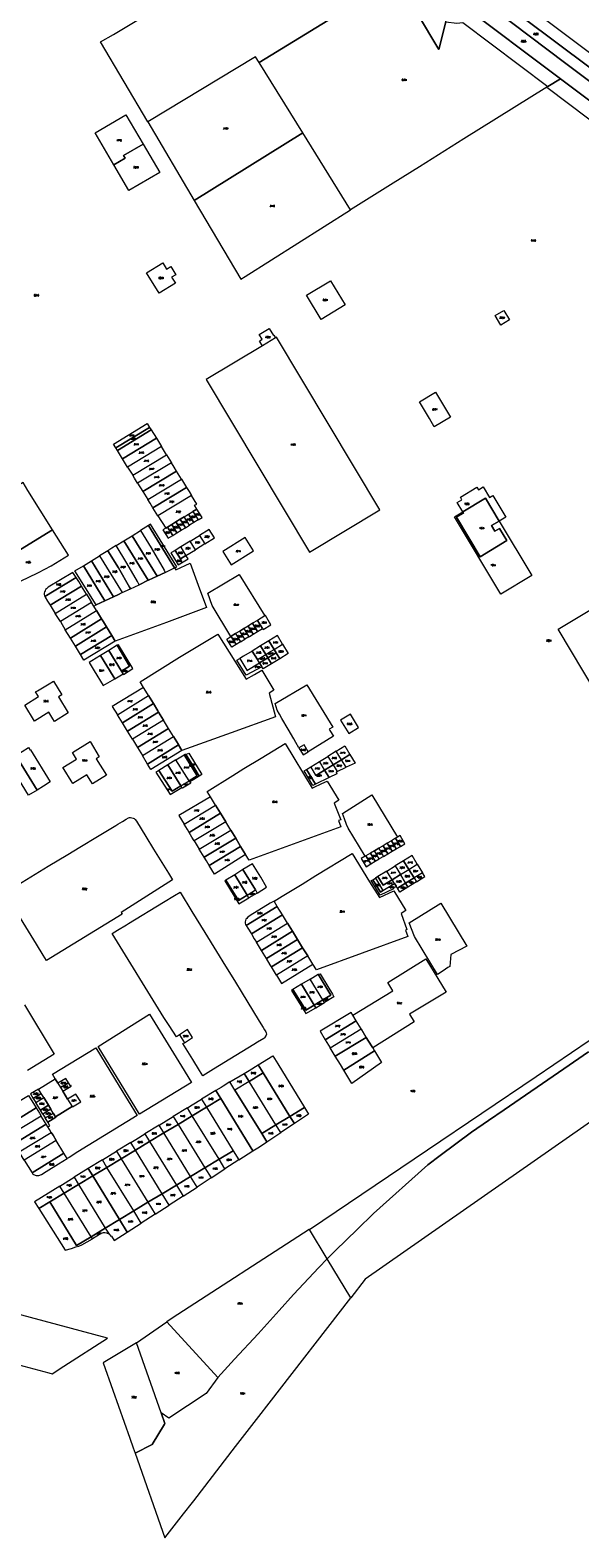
# Model space of a CAD drawing. Header units: metres. Extents: x 3 to 114181, y 112716 to 476231.
# Tile 6 of 90: x 112695 to 113050, y 473552 to 474525. Entities that reach past the tile are written whole.
import ezdxf
from ezdxf.enums import TextEntityAlignment as Align

# ---------------------------------------------------------------- set-up
doc = ezdxf.new("R2010")
doc.units = ezdxf.units.M
doc.header["$MEASUREMENT"] = 0
doc.layers.add('Kadasterperceelnummers', color=14, linetype='Continuous', lineweight=0)
doc.layers.add('Kadasterpercelen', color=14, linetype='Continuous', lineweight=13)
doc.styles.add('Style-STANDARD', font='STANDARD.shx')

msp = doc.modelspace()

# ---------------------------------------------------------------- linework, layer by layer
at = {"layer": 'Kadasterpercelen', "linetype": 'Continuous', "flags": 128}
for points in [[(112932.49, 474632.25), (112984.27, 474594.68), (113182.02, 474451.2), (113155.69, 474435.72), (113006.7, 474547.9), (112905.26, 474621.88), (112928.23, 474635.34)], [(113155.42, 474435.56), (113155.69, 474435.72), (113006.7, 474547.9), (112905.26, 474621.88), (112898.25, 474617.77), (112902.79, 474614.72), (112942.18, 474586.75), (112992.52, 474548.98), (113119.42, 474453.78), (113134.68, 474442.32), (113148.84, 474431.69)], [(113142.11, 474427.73), (113099.84, 474459.49), (113039.95, 474504.47), (112995.27, 474538.16), (112940.3, 474579.43), (112906.46, 474603.71), (112891.54, 474613.84), (112879.39, 474606.72), (112880.24, 474606.03), (112884.7, 474603.06), (112885.08, 474603.23), (112889.07, 474600.73), (112894.51, 474597.38), (112901.35, 474593.52), (112904.84, 474591.63), (112911.7, 474587.13), (112916.35, 474584.1), (112972.52, 474542.57), (113037.31, 474493.93), (113132.8, 474422.26)], [(112898.25, 474617.77), (112891.54, 474613.84), (112906.46, 474603.71), (112940.3, 474579.43), (112995.27, 474538.16), (113039.95, 474504.47), (113099.84, 474459.49), (113142.11, 474427.73), (113148.84, 474431.69), (113134.68, 474442.32), (113119.42, 474453.78), (112992.52, 474548.98), (112942.18, 474586.75), (112902.79, 474614.72)], [(112944.98, 474535.91), (112890.31, 474577.03), (112887.62, 474575.43), (112879.09, 474589.7), (112870.52, 474595.13), (112876.31, 474598.8), (112877.66, 474599.63), (112920.58, 474568.3), (112960.84, 474538.51), (112963.33, 474530.6), (112958.88, 474512.81)], [(113029.25, 474488.91), (113037.31, 474493.93), (112972.52, 474542.57), (112916.35, 474584.1), (112911.7, 474587.13), (112904.84, 474591.63), (112901.35, 474593.52), (112894.51, 474597.38), (112889.07, 474600.73), (112885.08, 474603.23), (112884.7, 474603.06), (112877.66, 474599.63), (112920.58, 474568.3), (112960.84, 474538.51), (112963.33, 474530.6), (112970.41, 474529.7), (112974.28, 474530.31)], [(112748.96, 474522.57), (112762.87, 474530.95), (112792.55, 474548.46), (112838.09, 474575.34), (112849.57, 474582.47), (112870.52, 474595.13), (112879.09, 474589.7), (112887.62, 474575.43), (112890.31, 474577.03), (112909.34, 474545.2), (112842.88, 474504.49), (112840.63, 474508.16), (112771.1, 474466.07), (112740.52, 474517.75)], [(112970.41, 474529.7), (112974.28, 474530.31), (113029.25, 474488.91), (113028.41, 474488.39), (112974.98, 474455.08), (112946.28, 474437.09), (112929.42, 474426.47), (112901.89, 474409.31), (112871.06, 474459.04), (112842.88, 474504.49), (112909.34, 474545.2), (112890.31, 474577.03), (112944.98, 474535.91), (112958.88, 474512.81), (112963.33, 474530.6)], [(112771.1, 474466.07), (112801.05, 474415.44), (112871.06, 474459.04), (112842.88, 474504.49), (112840.63, 474508.16)], [(113028.41, 474488.39), (113055.61, 474468.07), (113063.79, 474461.99), (113074.79, 474453.82), (113093.69, 474439.77), (113092.74, 474438.62), (113115.03, 474421.57), (113136.34, 474405.78), (113153.28, 474393.03), (113176.88, 474374.67), (113198.98, 474356.64), (113175.23, 474390.41), (113132.8, 474422.26), (113037.31, 474493.93), (113029.25, 474488.91)], [(112737.2, 474459.07), (112756.88, 474470.64), (112768.08, 474451.77), (112755.46, 474444.32), (112756.49, 474442.59), (112749.28, 474438.28)], [(112831.14, 474364.57), (112833.95, 474366.26), (112901.89, 474409.31), (112871.06, 474459.04), (112801.05, 474415.44)], [(112749.28, 474438.28), (112756.49, 474442.59), (112755.46, 474444.32), (112768.08, 474451.77), (112778.96, 474433.45), (112758.89, 474421.76)], [(112786.49, 474365.84), (112788.89, 474361.93), (112778.37, 474355.48), (112770.34, 474368.58), (112780.82, 474375.03), (112783.24, 474371.1), (112785.89, 474372.73), (112789.13, 474367.47)], [(112888.95, 474363.61), (112898.35, 474347.92), (112882.86, 474338.59), (112873.4, 474354.16)], [(112998.82, 474334.98), (112995.11, 474341.08), (113000.68, 474344.38), (113004.35, 474338.32)], [(112845.03, 474321.54), (112808.8, 474299.74), (112875.48, 474188.46), (112920.8, 474215.75), (112854.19, 474327.06), (112853.55, 474326.67)], [(112853.55, 474326.67), (112845.03, 474321.54), (112843.11, 474324.67), (112844.93, 474325.81), (112843.04, 474328.91), (112849.49, 474332.77), (112852.24, 474328.27), (112852.51, 474328.43)], [(112946.34, 474285.45), (112956.67, 474291.6), (112966.26, 474275.46), (112955.93, 474269.31), (112952.76, 474274.64)], [(112750.56, 474255.72), (112749.02, 474258.18), (112770.78, 474271.53), (112772.28, 474268.96)], [(112750.56, 474255.72), (112772.28, 474268.96), (112773.27, 474267.34), (112751.55, 474254.11)], [(112751.55, 474254.11), (112773.27, 474267.34), (112776.62, 474261.91), (112754.88, 474248.64)], [(112776.62, 474261.91), (112779.86, 474256.64), (112758.1, 474243.35), (112754.88, 474248.64)], [(112779.86, 474256.64), (112758.1, 474243.35), (112761.35, 474238.03), (112783.14, 474251.31)], [(112783.14, 474251.31), (112786.33, 474246.13), (112764.54, 474232.86), (112762.53, 474236.1), (112761.35, 474238.03)], [(112786.33, 474246.13), (112764.54, 474232.86), (112767.89, 474227.49), (112789.65, 474240.74), (112788.04, 474243.35)], [(112767.89, 474227.49), (112771.12, 474222.31), (112792.83, 474235.58), (112789.65, 474240.74)], [(112690.69, 474233.33), (112643.73, 474204.67), (112662.6, 474173.89), (112709.73, 474202.82), (112693.73, 474228.3)], [(112771.12, 474222.31), (112792.83, 474235.58), (112796.14, 474230.22), (112774.44, 474217), (112772.55, 474220.01)], [(112774.44, 474217), (112796.14, 474230.22), (112797.78, 474227.57), (112799.32, 474225.07), (112777.65, 474211.87)], [(112997.7, 474208.46), (112988.86, 474223.17), (112974.27, 474214.4), (112974.22, 474214.36), (112970.59, 474220.41), (112973.69, 474222.28), (112972.71, 474223.9), (112983.37, 474230.3), (112984.37, 474228.68), (112987.47, 474230.54), (112991.57, 474223.71), (112993.73, 474225.01), (113002.12, 474211.07), (112997.7, 474208.45)], [(112782.64, 474203.88), (112783.84, 474204.61), (112786.61, 474206.31), (112789.26, 474207.93), (112792.01, 474209.62), (112794.65, 474211.24), (112797.39, 474212.91), (112800.18, 474214.62), (112802.75, 474216.2), (112801.2, 474218.68), (112802.8, 474219.47), (112799.32, 474225.07), (112777.65, 474211.87)], [(113002.81, 474195.89), (112985.54, 474185.39), (112970.22, 474211.03), (112974.69, 474213.58), (112974.22, 474214.36), (112974.27, 474214.4), (112988.86, 474223.17), (112997.7, 474208.46), (112997.7, 474208.45), (112992.88, 474205.58), (112995.01, 474201.94), (112998.02, 474203.75)], [(112795.33, 474204.21), (112797.97, 474205.84), (112794.65, 474211.24), (112792.01, 474209.62)], [(112800.7, 474207.52), (112797.97, 474205.84), (112794.65, 474211.24), (112797.39, 474212.91)], [(112803.49, 474209.24), (112800.7, 474207.52), (112797.39, 474212.91), (112800.18, 474214.62)], [(112802.75, 474216.2), (112800.18, 474214.62), (112803.49, 474209.24), (112806.09, 474210.84)], [(112974.69, 474213.58), (112970.22, 474211.03), (112985.54, 474185.39), (113002.81, 474195.89), (112998.02, 474203.75), (112995.01, 474201.94), (112992.88, 474205.58), (112997.7, 474208.45), (113018.77, 474173.37), (112998.73, 474161.4), (112968.94, 474211.19), (112974.22, 474214.36)], [(112709.73, 474202.82), (112662.6, 474173.89), (112670.57, 474160.88), (112685.28, 474167.96), (112693.9, 474172.1), (112700.61, 474175.34), (112708.69, 474179.66), (112720, 474186.47)], [(112766.29, 474202.3), (112773.17, 474191.14), (112781.61, 474176.77), (112782.26, 474175.37), (112777.08, 474172.91), (112760.97, 474199.02)], [(112766.29, 474202.3), (112773.17, 474191.14), (112781.61, 474176.77), (112782.26, 474175.37), (112788.34, 474178.25), (112771.65, 474205.59)], [(112772.9, 474206.37), (112771.65, 474205.59), (112788.34, 474178.25), (112789.77, 474178.92)], [(112787.16, 474199.19), (112783.84, 474204.61), (112782.64, 474203.88), (112780.85, 474202.78), (112784.17, 474197.34)], [(112787.16, 474199.19), (112789.93, 474200.89), (112786.61, 474206.31), (112783.84, 474204.61)], [(112789.93, 474200.89), (112792.58, 474202.52), (112789.26, 474207.93), (112786.61, 474206.31)], [(112792.58, 474202.52), (112795.33, 474204.21), (112792.01, 474209.62), (112789.26, 474207.93)], [(112804.49, 474199.26), (112807.9, 474193.72), (112814.14, 474197.55), (112810.78, 474203.12)], [(113177.6, 474150.16), (113178.18, 474149.22), (113176.74, 474148.37), (113070.45, 474085.49), (113068.32, 474084.24), (113035.79, 474138.71), (113106.27, 474181.07), (113124.14, 474193.02), (113143.45, 474206.12), (113159.27, 474180.78)], [(112745.22, 474189.33), (112752.15, 474178.21), (112759.23, 474165.88), (112759.85, 474164.74), (112765.47, 474167.41), (112764.51, 474169.39), (112757.49, 474181.37), (112750.61, 474192.65), (112747.9, 474190.97)], [(112750.61, 474192.65), (112755.74, 474195.8), (112771.43, 474170.23), (112765.47, 474167.41), (112764.51, 474169.39), (112757.49, 474181.37)], [(112760.97, 474199.02), (112777.08, 474172.91), (112771.55, 474170.29), (112771.43, 474170.23), (112755.74, 474195.8)], [(112792.31, 474191.78), (112788.7, 474189.55), (112792.12, 474184.03), (112795.71, 474186.24)], [(112801.81, 474189.98), (112798.4, 474195.52), (112792.31, 474191.78), (112795.71, 474186.24)], [(112807.9, 474193.72), (112801.81, 474189.98), (112798.4, 474195.52), (112804.49, 474199.26)], [(112833.98, 474197.79), (112819.59, 474188.89), (112824.8, 474180.26), (112839.36, 474189.17)], [(112734.78, 474182.9), (112749.04, 474159.62), (112743.46, 474156.97), (112729.54, 474179.67)], [(112740.02, 474186.13), (112754.65, 474162.28), (112752.29, 474161.16), (112749.04, 474159.62), (112734.78, 474182.9)], [(112788.34, 474178.25), (112789.14, 474176.95), (112798.47, 474181.37), (112804.52, 474164.82), (112807.46, 474156.8), (112808.97, 474152.66), (112783.26, 474143.06), (112750.02, 474131.02), (112747.83, 474134.62), (112744.49, 474140.12), (112742.53, 474143.34), (112741.29, 474145.38), (112738.02, 474150.71), (112736.27, 474153.57), (112737.87, 474154.33), (112743.46, 474156.97), (112749.04, 474159.62), (112752.29, 474161.16), (112754.65, 474162.28), (112759.85, 474164.74), (112765.47, 474167.41), (112771.43, 474170.23), (112771.55, 474170.29), (112777.08, 474172.91), (112782.26, 474175.37)], [(112745.22, 474189.33), (112740.02, 474186.13), (112754.65, 474162.28), (112759.85, 474164.74), (112759.23, 474165.88), (112752.15, 474178.21)], [(112795.71, 474186.24), (112792.12, 474184.03), (112788.7, 474189.55), (112786.04, 474187.92), (112790.74, 474180.13), (112797.06, 474184.05)], [(112704.77, 474159.7), (112724.89, 474171.96), (112722.67, 474175.33), (112706.78, 474165.72), (112705.65, 474164.78), (112705.2, 474164.24), (112704.81, 474163.55), (112704.49, 474162.8), (112704.35, 474161.91), (112704.35, 474161.07), (112704.52, 474160.23)], [(112708.15, 474154.11), (112728.34, 474166.53), (112726.58, 474169.39), (112724.89, 474171.96), (112704.77, 474159.7), (112704.93, 474159.34), (112706.46, 474156.85)], [(112729.54, 474179.67), (112743.46, 474156.97), (112737.87, 474154.33), (112724.04, 474176.29)], [(112830.12, 474173.92), (112846.58, 474147.32), (112841.76, 474144.37), (112838.67, 474142.49), (112835.81, 474140.74), (112833.18, 474139.13), (112833.15, 474139.12), (112830.53, 474137.5), (112827.71, 474135.81), (112824.93, 474134.14), (112824.81, 474134.06), (112824.67, 474133.97), (112812.54, 474154), (112809.74, 474161.95)], [(112728.34, 474166.53), (112708.15, 474154.11), (112711.35, 474148.91), (112731.51, 474161.34)], [(112731.51, 474161.34), (112733.25, 474158.51), (112734.83, 474155.92), (112714.72, 474143.56), (112711.35, 474148.91)], [(112734.83, 474155.92), (112714.72, 474143.56), (112717.9, 474138.34), (112738.02, 474150.71), (112736.27, 474153.57)], [(112721.16, 474133), (112717.9, 474138.34), (112738.02, 474150.71), (112741.29, 474145.38)], [(112724.36, 474127.75), (112721.16, 474133), (112741.29, 474145.38), (112742.53, 474143.34), (112744.49, 474140.12)], [(112839.04, 474135.41), (112841.91, 474137.17), (112838.67, 474142.49), (112835.81, 474140.74)], [(112841.91, 474137.17), (112845.04, 474139.07), (112841.76, 474144.37), (112838.67, 474142.49)], [(112845.04, 474139.07), (112845.28, 474138.69), (112845.42, 474138.45), (112850.5, 474141.58), (112846.92, 474147.53), (112846.58, 474147.32), (112841.76, 474144.37)], [(112727.71, 474122.26), (112724.36, 474127.75), (112744.49, 474140.12), (112747.83, 474134.62)], [(112729.83, 474118.78), (112727.71, 474122.26), (112747.83, 474134.62), (112750.02, 474131.02)], [(112839.96, 474109.54), (112844.62, 474112.18), (112852.42, 474099.32), (112849.47, 474097.4), (112853.52, 474082.14), (112824.83, 474071.85), (112793.15, 474060.48), (112790.96, 474064.09), (112790.83, 474064.3), (112787.71, 474069.42), (112784.49, 474074.7), (112781.28, 474079.97), (112778.06, 474085.24), (112777.6, 474086), (112774.77, 474090.65), (112771.62, 474095.82), (112768.85, 474100.35), (112768.35, 474101.15), (112766.11, 474104.69), (112791.61, 474120.55), (112816.26, 474135.47), (112834.45, 474106.41)], [(112824.67, 474133.97), (112824.81, 474134.06), (112828.1, 474128.73), (112825.35, 474127), (112822.11, 474132.32)], [(112830.97, 474130.46), (112828.1, 474128.73), (112824.81, 474134.06), (112824.93, 474134.14), (112827.71, 474135.81)], [(112830.97, 474130.46), (112833.73, 474132.15), (112830.53, 474137.5), (112827.71, 474135.81)], [(112833.15, 474139.12), (112836.38, 474133.78), (112833.73, 474132.15), (112830.53, 474137.5)], [(112833.18, 474139.13), (112833.15, 474139.12), (112836.38, 474133.78), (112836.7, 474133.98), (112839.04, 474135.41), (112835.81, 474140.74)], [(112854.73, 474134.54), (112849.18, 474131.16), (112852.56, 474125.65), (112858.07, 474129.02)], [(112740.67, 474121.75), (112748.75, 474108.41), (112749.8, 474106.67), (112754.21, 474109.28), (112755.21, 474109.89), (112754.12, 474111.7), (112746.04, 474125.02)], [(112746.04, 474125.02), (112754.12, 474111.7), (112759.27, 474114.84), (112751.38, 474128.31)], [(112751.38, 474128.31), (112759.27, 474114.84), (112754.12, 474111.7), (112755.21, 474109.89), (112755.42, 474109.55), (112761.52, 474113.36), (112752.16, 474128.64)], [(112835, 474111.98), (112843.14, 474116.96), (112843.08, 474117.06), (112841.84, 474119.09), (112838.45, 474124.61), (112832.93, 474121.25), (112830.38, 474119.68), (112834.89, 474112.16)], [(112843.82, 474127.89), (112838.45, 474124.61), (112841.84, 474119.09), (112847.2, 474122.37)], [(112848.5, 474120.24), (112843.14, 474116.96), (112843.08, 474117.06), (112841.84, 474119.09), (112847.2, 474122.37)], [(112849.18, 474131.16), (112843.82, 474127.89), (112847.2, 474122.37), (112850.28, 474124.26), (112852.56, 474125.65)], [(112853.86, 474123.52), (112848.5, 474120.24), (112847.2, 474122.37), (112850.28, 474124.26), (112852.56, 474125.65)], [(112853.86, 474123.52), (112856.24, 474119.63), (112850.87, 474116.38), (112848.5, 474120.24)], [(112852.56, 474125.65), (112858.07, 474129.02), (112861.73, 474122.97), (112856.24, 474119.63), (112853.86, 474123.52)], [(112735.07, 474118.36), (112733.21, 474117.22), (112733.24, 474117.17), (112736.58, 474111.78), (112742.41, 474102.28), (112749.8, 474106.67), (112748.75, 474108.41), (112740.67, 474121.75)], [(112843.14, 474116.96), (112844.72, 474114.38), (112834.61, 474108.95), (112828.63, 474118.61), (112830.38, 474119.68), (112834.89, 474112.16), (112835, 474111.98)], [(112843.14, 474116.96), (112848.5, 474120.24), (112850.87, 474116.38), (112845.5, 474113.1), (112844.72, 474114.38)], [(112715.55, 474096.29), (112713.59, 474095.09), (112719.8, 474084.69), (112710.84, 474079.18), (112709.79, 474080.89), (112707.22, 474085.06), (112698.12, 474079.35), (112691.76, 474089.77), (112700.6, 474095.16), (112698.74, 474098.2), (112699.98, 474098.96), (112707.4, 474103.46), (112710.18, 474105.15)], [(112853.27, 474090.73), (112873.64, 474102.83), (112890.37, 474075.55), (112888.09, 474074.13), (112888.6, 474073.3), (112890.86, 474069.67), (112874.62, 474059.64), (112872.06, 474064.12), (112868.51, 474062.11), (112866.66, 474065.65), (112865.33, 474067.97), (112861.57, 474074.24), (112857.48, 474081.16), (112855.99, 474083.82), (112854.55, 474086.5)], [(112768.35, 474101.15), (112748.17, 474088.78), (112751.52, 474083.32), (112771.62, 474095.82), (112768.85, 474100.35)], [(112751.52, 474083.32), (112771.62, 474095.82), (112774.77, 474090.65), (112754.68, 474078.16)], [(112754.68, 474078.16), (112774.77, 474090.65), (112777.6, 474086), (112778.06, 474085.24), (112757.91, 474072.9)], [(112757.91, 474072.9), (112778.06, 474085.24), (112781.28, 474079.97), (112761.14, 474067.63)], [(112901.8, 474083.82), (112895.5, 474079.91), (112900.76, 474071.29), (112907.12, 474075.15)], [(112761.14, 474067.63), (112764.37, 474062.37), (112784.49, 474074.7), (112781.28, 474079.97)], [(112764.37, 474062.37), (112767.6, 474057.1), (112787.71, 474069.42), (112784.49, 474074.7)], [(112733.84, 474066.16), (112739.78, 474056.25), (112737.87, 474055.06), (112744.45, 474044.44), (112735.39, 474038.97), (112734.35, 474040.68), (112731.87, 474044.74), (112722.71, 474039.1), (112721.66, 474040.8), (112717.12, 474048.18), (112716.36, 474049.42), (112725.18, 474054.84), (112722.55, 474059.19)], [(112767.6, 474057.1), (112787.71, 474069.42), (112790.83, 474064.3), (112790.96, 474064.09), (112770.96, 474051.62)], [(112770.96, 474051.62), (112790.96, 474064.09), (112793.15, 474060.48), (112773.12, 474048.09)], [(112881.11, 474038), (112883.34, 474039.06), (112886.73, 474040.62), (112894.37, 474028.28), (112891.3, 474026.45), (112895.65, 474015.72), (112894.08, 474015.14), (112895.54, 474011.21), (112836.45, 473989.56), (112834.2, 473993.27), (112830.99, 473998.56), (112827.83, 474003.76), (112824.61, 474009.07), (112821.34, 474014.46), (112818.04, 474019.89), (112814.8, 474025.22), (112811.59, 474030.53), (112809.49, 474033.98), (112826.04, 474044.33), (112833.07, 474048.73), (112844.32, 474055.56), (112859.69, 474064.91), (112877.14, 474036.11), (112880.07, 474037.51)], [(112872.06, 474064.12), (112868.51, 474062.11), (112871.36, 474057.54), (112874.62, 474059.64)], [(112694.22, 474031.54), (112680.52, 474053.76), (112683.04, 474055.3), (112685.92, 474057.11), (112699.63, 474034.86)], [(112703.86, 474037.46), (112699.63, 474034.86), (112685.92, 474057.11), (112694.15, 474062.3), (112695.14, 474060.68), (112695.5, 474060.9), (112708.17, 474040.1)], [(112789.29, 474054.42), (112783.93, 474051.1), (112792.42, 474037.6), (112797.8, 474040.89)], [(112794.59, 474057.7), (112795.64, 474055.97), (112799.84, 474049.09), (112802.93, 474044.03), (112797.8, 474040.89), (112789.29, 474054.42)], [(112795.44, 474058.22), (112795.63, 474057.91), (112796.5, 474056.49), (112800.69, 474049.61), (112804.24, 474043.79), (112800.88, 474041.76), (112798.25, 474040.18), (112797.8, 474040.89), (112802.93, 474044.03), (112799.84, 474049.09), (112795.64, 474055.97), (112794.59, 474057.7)], [(112796.5, 474056.49), (112795.63, 474057.91), (112797.55, 474058.6), (112798.2, 474057.53), (112805.96, 474044.82), (112804.24, 474043.79), (112800.69, 474049.61)], [(112881.78, 474053.25), (112887.2, 474056.58), (112890.57, 474051.11), (112885.15, 474047.78)], [(112892.62, 474059.92), (112887.2, 474056.58), (112890.57, 474051.11), (112895.99, 474054.43)], [(112898.98, 474049.56), (112895.99, 474054.43), (112890.57, 474051.11), (112893.21, 474046.81)], [(112901.52, 474057.82), (112895.99, 474054.43), (112892.62, 474059.92), (112898.22, 474063.36)], [(112901.52, 474057.82), (112904.79, 474052.34), (112898.98, 474049.56), (112895.99, 474054.43)], [(112778.18, 474047.55), (112776.31, 474046.39), (112785.49, 474031.97), (112793.1, 474036.53), (112792.42, 474037.6), (112786.73, 474034.12)], [(112786.73, 474034.12), (112792.42, 474037.6), (112783.93, 474051.1), (112778.18, 474047.55)], [(112879.33, 474038.69), (112877.63, 474037.89), (112874.76, 474042.59), (112871.94, 474047.19), (112873.4, 474048.1), (112879.29, 474038.75)], [(112873.4, 474048.1), (112876.19, 474049.82), (112879.55, 474044.35), (112885.15, 474047.78), (112888.09, 474042.98), (112879.29, 474038.75)], [(112881.78, 474053.25), (112885.15, 474047.78), (112879.55, 474044.35), (112876.19, 474049.82)], [(112888.09, 474042.98), (112885.15, 474047.78), (112890.57, 474051.11), (112893.21, 474046.81), (112892.69, 474046.56), (112893.12, 474045.4)], [(112793.4, 474036.06), (112793.1, 474036.53), (112792.42, 474037.6), (112797.8, 474040.89), (112798.25, 474040.18), (112798.8, 474039.3), (112795.58, 474037.36)], [(112794.53, 474012.84), (112814.8, 474025.22), (112811.59, 474030.53), (112791.15, 474018.41)], [(112797.77, 474007.5), (112796.66, 474009.32), (112794.53, 474012.84), (112814.8, 474025.22), (112818.04, 474019.89)], [(112932.25, 474004.55), (112930.98, 474003.79), (112928.2, 474002.15), (112925.59, 474000.6), (112922.86, 473998.99), (112920.09, 473997.34), (112917.33, 473995.71), (112914.75, 473994.18), (112911.84, 473992.46), (112911.33, 473992.16), (112900.34, 474010.36), (112899.18, 474012.68), (112898.04, 474016.32), (112896.74, 474019.79), (112915.63, 474031.83)], [(112797.77, 474007.5), (112818.04, 474019.89), (112821.34, 474014.46), (112801.04, 474002.15), (112799.61, 474004.48)], [(112804.32, 473996.77), (112824.61, 474009.07), (112821.34, 474014.46), (112801.04, 474002.15), (112802.35, 474000)], [(112807.56, 473991.47), (112804.32, 473996.77), (112824.61, 474009.07), (112827.83, 474003.76)], [(112810.78, 473986.2), (112808.95, 473989.18), (112807.56, 473991.47), (112827.83, 474003.76), (112830.99, 473998.56)], [(112810.78, 473986.2), (112830.99, 473998.56), (112834.2, 473993.27), (112814.17, 473980.63)], [(112920.43, 473990.43), (112917.33, 473995.71), (112920.09, 473997.34), (112923.18, 473992.06)], [(112923.18, 473992.06), (112925.96, 473993.71), (112922.86, 473998.99), (112920.09, 473997.34)], [(112928.69, 473995.34), (112925.59, 474000.6), (112922.86, 473998.99), (112925.96, 473993.71)], [(112931.29, 473996.89), (112928.2, 474002.15), (112925.59, 474000.6), (112928.69, 473995.34)], [(112934.07, 473998.53), (112930.98, 474003.79), (112928.2, 474002.15), (112931.29, 473996.89)], [(112932.25, 474004.55), (112930.98, 474003.79), (112934.07, 473998.53), (112936.99, 474000.27), (112933.79, 474005.46)], [(112832.51, 473983.54), (112840.49, 473970.39), (112841.69, 473968.42), (112847.71, 473972.26), (112843.96, 473978.59), (112838.59, 473987.33)], [(112938.74, 473940.29), (112879.82, 473918.76), (112877.57, 473922.42), (112874.28, 473927.79), (112870.99, 473933.15), (112867.74, 473938.44), (112864.49, 473943.73), (112861.24, 473949.02), (112857.99, 473954.32), (112854.63, 473959.79), (112852.52, 473963.22), (112857.75, 473966.32), (112870.62, 473974.25), (112879.51, 473979.72), (112902.83, 473993.97), (112914.19, 473975.74), (112920.6, 473965.48), (112929.73, 473969.84), (112937.47, 473957.12), (112934.62, 473955.23), (112938.26, 473944.8), (112937.42, 473944.37)], [(112911.33, 473992.16), (112908.84, 473990.69), (112912.01, 473985.42), (112914.95, 473987.17), (112911.84, 473992.46)], [(112914.95, 473987.17), (112917.85, 473988.89), (112914.75, 473994.18), (112911.84, 473992.46)], [(112920.43, 473990.43), (112917.33, 473995.71), (112914.75, 473994.18), (112917.85, 473988.89)], [(112936.13, 473989.26), (112930.72, 473985.94), (112934.08, 473980.33), (112939.58, 473983.7)], [(112944.97, 473987.01), (112941.6, 473992.61), (112936.13, 473989.26), (112939.58, 473983.7)], [(112939.58, 473983.7), (112944.97, 473987.01), (112948.35, 473981.39), (112943, 473978.18)], [(112821.41, 473976.65), (112820.84, 473976.29), (112829.93, 473961.53), (112836.23, 473965.33), (112835.15, 473967.09), (112829.65, 473963.69)], [(112821.41, 473976.65), (112829.65, 473963.69), (112835.15, 473967.09), (112827.17, 473980.23)], [(112840.49, 473970.39), (112832.51, 473983.54), (112827.17, 473980.23), (112835.15, 473967.09)], [(112915.19, 473976.41), (112916.23, 473977.05), (112921.11, 473968.99), (112922.81, 473970.04), (112930.21, 473974.6), (112931.43, 473972.59), (112931.1, 473972.42), (112929.67, 473971.68), (112929.51, 473971.22), (112921.01, 473967.14), (112915.59, 473975.78)], [(112921.11, 473968.99), (112916.23, 473977.05), (112917.93, 473978.1), (112922.81, 473970.04)], [(112922.81, 473970.04), (112930.21, 473974.6), (112928.73, 473977.05), (112922.95, 473973.51), (112919.56, 473979.09), (112917.93, 473978.1)], [(112925.35, 473982.64), (112919.56, 473979.09), (112922.95, 473973.51), (112928.73, 473977.05)], [(112930.72, 473985.94), (112934.08, 473980.33), (112928.73, 473977.05), (112925.35, 473982.64)], [(112931.61, 473972.28), (112931.43, 473972.59), (112930.21, 473974.6), (112928.73, 473977.05), (112934.08, 473980.33), (112937.4, 473974.81), (112932.1, 473971.46)], [(112943, 473978.18), (112937.4, 473974.81), (112934.08, 473980.33), (112939.58, 473983.7)], [(112944.53, 473975.71), (112938.94, 473972.23), (112937.4, 473974.81), (112943, 473978.18)], [(112944.53, 473975.71), (112949.79, 473978.99), (112948.35, 473981.39), (112943, 473978.18)], [(112751.53, 473944.39), (112757.35, 473947.96), (112758.66, 473948.76), (112781.18, 473962.49), (112788.28, 473966.83), (112791.89, 473969.03), (112799.56, 473956.54), (112807.94, 473942.89), (112815.42, 473930.7), (112821.28, 473921.16), (112826.96, 473911.9), (112831.88, 473903.9), (112838.69, 473892.81), (112843.02, 473885.75), (112845.53, 473881.67), (112846.41, 473880.24), (112847.21, 473878.93), (112847.48, 473878.19), (112847.57, 473877.35), (112847.38, 473876.6), (112846.46, 473875.05), (112845.87, 473874.47), (112841.95, 473872.09), (112839.44, 473870.58), (112827.94, 473863.67), (112813.38, 473854.66), (112806.67, 473850.51), (112804.52, 473853.96), (112800.09, 473861.05), (112793.72, 473871.25), (112794.67, 473871.85), (112799.87, 473875.12), (112796.7, 473880.37), (112791.49, 473876.86), (112789.52, 473875.53), (112784.79, 473882.86), (112781.39, 473888.11), (112748.12, 473942.3)], [(112836.23, 473965.33), (112835.15, 473967.09), (112840.49, 473970.39), (112841.69, 473968.42)], [(112933.64, 473968.93), (112932.1, 473971.46), (112937.4, 473974.81), (112938.94, 473972.23)], [(112834.57, 473947.49), (112854.63, 473959.79), (112852.52, 473963.22), (112850.11, 473961.78), (112837.12, 473953.96), (112835.39, 473952.65), (112834.9, 473952.08), (112834.44, 473951.46), (112834.12, 473950.72), (112833.9, 473949.88), (112833.93, 473949.03), (112834.15, 473948.19)], [(112834.57, 473947.49), (112835.55, 473945.85), (112837.89, 473942.01), (112857.99, 473954.32), (112854.63, 473959.79)], [(112943.18, 473940.28), (112939.61, 473949.22), (112960.09, 473961.82), (112976.85, 473934.23), (112966.67, 473928.78), (112965.89, 473921.1), (112964.62, 473920.28), (112961.68, 473918.3), (112958.02, 473915.93)], [(112837.89, 473942.01), (112839.82, 473938.86), (112841.12, 473936.72), (112861.24, 473949.02), (112857.99, 473954.32)], [(112841.12, 473936.72), (112861.24, 473949.02), (112864.49, 473943.73), (112844.36, 473931.41)], [(112844.36, 473931.41), (112864.49, 473943.73), (112867.74, 473938.44), (112847.6, 473926.11)], [(112850.84, 473920.81), (112850.09, 473922.04), (112847.6, 473926.11), (112867.74, 473938.44), (112870.99, 473933.15)], [(112854.12, 473915.43), (112850.84, 473920.81), (112870.99, 473933.15), (112874.28, 473927.79)], [(112854.12, 473915.43), (112857.4, 473910.07), (112877.57, 473922.42), (112874.28, 473927.79)], [(112950.38, 473925.95), (112963.47, 473904.52), (112940, 473890.27), (112942.99, 473885.3), (112916.19, 473868.49), (112915.35, 473869.87), (112912.04, 473875.28), (112908.72, 473880.73), (112905.48, 473886.03), (112903.32, 473889.57), (112929.25, 473905.32), (112926.01, 473910.76)], [(112864.68, 473906.07), (112872.95, 473892.8), (112878.41, 473896.08), (112870.33, 473909.51)], [(112875.74, 473912.81), (112870.33, 473909.51), (112878.41, 473896.08), (112884.05, 473899.48)], [(112875.74, 473912.81), (112881.1, 473916.08), (112889.2, 473902.58), (112884.05, 473899.48)], [(112891.19, 473901.45), (112885.11, 473897.79), (112884.05, 473899.48), (112889.2, 473902.58), (112881.1, 473916.08), (112882.32, 473916.23), (112887.2, 473908.08), (112890.16, 473903.16)], [(112864.68, 473906.07), (112863.82, 473905.54), (112873.15, 473890.58), (112879.44, 473894.37), (112878.41, 473896.08), (112872.95, 473892.8)], [(112879.44, 473894.37), (112885.11, 473897.79), (112884.05, 473899.48), (112878.41, 473896.08)], [(112772.18, 473890.32), (112779.02, 473879.07), (112792.78, 473856.65), (112799.19, 473846.1), (112765.78, 473825.65), (112739.05, 473869.45)], [(112903.32, 473889.57), (112902.24, 473891.33), (112882.21, 473879.34), (112885.58, 473873.79), (112905.48, 473886.03)], [(112794.67, 473871.85), (112799.87, 473875.12), (112796.7, 473880.37), (112791.49, 473876.86)], [(112885.58, 473873.79), (112888.8, 473868.48), (112908.72, 473880.73), (112905.48, 473886.03)], [(112888.8, 473868.48), (112908.72, 473880.73), (112912.04, 473875.28), (112892.04, 473863.15)], [(112917.32, 473866.65), (112897.48, 473854.19), (112895.33, 473857.72), (112892.04, 473863.15), (112912.04, 473875.28), (112915.35, 473869.87), (112916.19, 473868.49)], [(112720.39, 473797.84), (112719.15, 473797.08), (112717.02, 473800.55), (112712.09, 473808.63), (112709.97, 473812.1), (112708.86, 473813.93), (112707.65, 473815.9), (112706.68, 473817.48), (112707.96, 473818.27), (112706.55, 473820.59), (112711.7, 473823.83), (112711.61, 473823.98), (112722.34, 473830.62), (112722.47, 473830.35), (112727.91, 473833.77), (112724.66, 473838.72), (112719.4, 473835.43), (112716.25, 473840.6), (112721.77, 473843.88), (112721.65, 473844.12), (112721.24, 473843.93), (112720.02, 473845.96), (112718.32, 473848.8), (112713.15, 473845.68), (112711.42, 473848.51), (112709.56, 473851.57), (112737.62, 473868.62), (112752.62, 473843.78), (112764.32, 473824.77), (112726.06, 473801.31)], [(112842.36, 473857.6), (112851.81, 473863.38), (112855.02, 473858.11), (112872.17, 473829.92), (112862.81, 473824.25), (112845.58, 473852.35)], [(112921.92, 473859.11), (112902.71, 473845.56), (112897.48, 473854.19), (112917.32, 473866.65)], [(112836.48, 473846.85), (112827.31, 473841.31), (112824.12, 473846.49), (112833.28, 473852.06)], [(112842.36, 473857.6), (112845.58, 473852.35), (112836.48, 473846.85), (112833.28, 473852.06), (112836.42, 473853.96)], [(112862.81, 473824.25), (112853.76, 473818.78), (112836.48, 473846.85), (112845.58, 473852.35)], [(112700.58, 473841.91), (112695.44, 473838.86), (112697.26, 473835.86), (112702.4, 473838.96)], [(112714.88, 473842.85), (112716.25, 473840.6), (112719.4, 473835.43), (112722.34, 473830.62), (112711.61, 473823.98), (112710.08, 473826.47), (112708.52, 473829), (112706.94, 473831.58), (112703.96, 473836.42), (112702.4, 473838.96), (112700.58, 473841.91), (112711.42, 473848.51), (112713.15, 473845.68)], [(112713.15, 473845.68), (112714.88, 473842.85), (112720.02, 473845.96), (112718.32, 473848.8)], [(112714.88, 473842.85), (112716.25, 473840.6), (112721.77, 473843.88), (112721.65, 473844.12), (112721.24, 473843.93), (112720.02, 473845.96)], [(112814.97, 473840.92), (112805.8, 473835.34), (112808.96, 473830.21), (112818.14, 473835.76)], [(112843.16, 473804.73), (112847.89, 473807.87), (112844.59, 473813.23), (112827.31, 473841.31), (112824.12, 473846.49), (112819.78, 473843.85), (112818.37, 473843), (112814.97, 473840.92), (112818.14, 473835.76), (112838.91, 473801.98)], [(112836.48, 473846.85), (112827.31, 473841.31), (112844.59, 473813.23), (112853.76, 473818.78)], [(112694.08, 473837.78), (112699.13, 473829.78), (112678.63, 473817.15), (112673.53, 473825.54)], [(112698.83, 473833.28), (112703.96, 473836.42), (112702.4, 473838.96), (112697.26, 473835.86)], [(112701.83, 473828.35), (112698.83, 473833.28), (112703.96, 473836.42), (112706.94, 473831.58)], [(112703.39, 473825.79), (112701.83, 473828.35), (112706.94, 473831.58), (112708.52, 473829)], [(112727.91, 473833.77), (112724.66, 473838.72), (112719.4, 473835.43), (112722.34, 473830.62), (112722.47, 473830.35)], [(112796.66, 473829.76), (112799.77, 473831.66), (112805.8, 473835.34), (112808.96, 473830.21), (112799.79, 473824.67)], [(112838.91, 473801.98), (112818.14, 473835.76), (112808.96, 473830.21), (112826.25, 473802.14), (112829.92, 473796.17)], [(112699.13, 473829.78), (112701.22, 473826.47), (112702.39, 473824.52), (112681.77, 473811.98), (112678.63, 473817.15)], [(112685, 473806.68), (112705.62, 473819.21), (112703.49, 473822.68), (112702.39, 473824.52), (112681.77, 473811.98)], [(112704.89, 473823.33), (112710.08, 473826.47), (112708.52, 473829), (112703.39, 473825.79)], [(112706.55, 473820.59), (112704.89, 473823.33), (112710.08, 473826.47), (112711.61, 473823.98), (112711.7, 473823.83)], [(112790.62, 473819.12), (112781.44, 473813.57), (112778.37, 473818.56), (112787.51, 473824.16)], [(112799.79, 473824.67), (112796.66, 473829.76), (112787.51, 473824.16), (112790.62, 473819.12)], [(112799.79, 473824.67), (112790.62, 473819.12), (112807.9, 473791.03), (112817.06, 473796.58)], [(112799.79, 473824.67), (112808.96, 473830.21), (112826.25, 473802.14), (112817.06, 473796.58)], [(112856.83, 473813.79), (112853.76, 473818.78), (112862.81, 473824.25), (112865.64, 473819.62)], [(112872.17, 473829.92), (112874.76, 473825.66), (112865.64, 473819.62), (112862.81, 473824.25)], [(112688.22, 473801.37), (112708.86, 473813.93), (112707.65, 473815.9), (112706.68, 473817.48), (112705.62, 473819.21), (112685, 473806.68)], [(112691.45, 473796.07), (112688.22, 473801.37), (112708.86, 473813.93), (112709.97, 473812.1), (112712.09, 473808.63)], [(112769.23, 473812.97), (112772.27, 473808.03), (112763.1, 473802.48), (112760.09, 473807.37), (112763.38, 473809.39)], [(112778.37, 473818.56), (112769.23, 473812.97), (112772.27, 473808.03), (112781.44, 473813.57)], [(112781.44, 473813.57), (112772.27, 473808.03), (112789.54, 473779.93), (112798.72, 473785.48)], [(112790.62, 473819.12), (112807.9, 473791.03), (112798.72, 473785.48), (112781.44, 473813.57)], [(112856.83, 473813.79), (112853.76, 473818.78), (112844.59, 473813.23), (112847.89, 473807.87)], [(112696.48, 473787.79), (112717.02, 473800.55), (112712.09, 473808.63), (112691.45, 473796.07)], [(112750.94, 473801.78), (112753.92, 473796.93), (112744.74, 473791.39), (112741.79, 473796.18)], [(112760.09, 473807.37), (112750.94, 473801.78), (112753.92, 473796.93), (112763.1, 473802.48)], [(112753.92, 473796.93), (112771.21, 473768.84), (112780.38, 473774.38), (112763.1, 473802.48)], [(112763.1, 473802.48), (112772.27, 473808.03), (112789.54, 473779.93), (112780.38, 473774.38)], [(112829.92, 473796.17), (112820.9, 473790.34), (112817.06, 473796.58), (112826.25, 473802.14)], [(112719.15, 473797.08), (112717.02, 473800.55), (112696.48, 473787.79), (112696.95, 473787.07), (112697.43, 473786.75), (112697.95, 473786.48), (112698.5, 473786.28), (112699.07, 473786.15), (112699.65, 473786.09), (112700.23, 473786.09), (112700.81, 473786.17), (112701.37, 473786.31), (112701.91, 473786.53), (112702.43, 473786.8), (112705.49, 473788.68), (112713.54, 473793.6)], [(112732.65, 473790.59), (112735.57, 473785.84), (112744.74, 473791.39), (112741.79, 473796.18)], [(112753.92, 473796.93), (112771.21, 473768.84), (112762.03, 473763.29), (112744.74, 473791.39)], [(112820.9, 473790.34), (112817.06, 473796.58), (112807.9, 473791.03), (112811.9, 473784.53)], [(112726.4, 473780.29), (112717.23, 473774.75), (112714.39, 473779.36), (112723.52, 473784.97)], [(112723.52, 473784.97), (112726.4, 473780.29), (112735.57, 473785.84), (112732.65, 473790.59)], [(112735.57, 473785.84), (112726.4, 473780.29), (112743.69, 473752.19), (112752.86, 473757.73)], [(112744.74, 473791.39), (112735.57, 473785.84), (112752.86, 473757.73), (112762.03, 473763.29)], [(112802.89, 473778.7), (112798.72, 473785.48), (112789.54, 473779.93), (112793.88, 473772.88)], [(112811.9, 473784.53), (112802.89, 473778.7), (112798.72, 473785.48), (112807.9, 473791.03)], [(112717.23, 473774.75), (112714.39, 473779.36), (112697.94, 473769.24), (112697.92, 473769.23), (112700.76, 473764.8), (112707.9, 473769.11)], [(112717.23, 473774.75), (112707.9, 473769.11), (112725.15, 473740.97), (112734.51, 473746.64)], [(112726.4, 473780.29), (112743.69, 473752.19), (112734.51, 473746.64), (112717.23, 473774.75)], [(112784.88, 473767.06), (112780.38, 473774.38), (112771.21, 473768.84), (112775.88, 473761.24)], [(112793.88, 473772.88), (112784.88, 473767.06), (112780.38, 473774.38), (112789.54, 473779.93)], [(112735.35, 473745.28), (112734.51, 473746.64), (112725.15, 473740.97), (112707.9, 473769.11), (112700.76, 473764.8), (112717.87, 473738.04), (112721.85, 473739.07), (112724.69, 473740.04), (112726.68, 473740.64), (112728.48, 473741.33), (112731.9, 473743.28)], [(112766.87, 473755.42), (112762.03, 473763.29), (112752.86, 473757.73), (112757.86, 473749.59)], [(112775.88, 473761.24), (112766.87, 473755.42), (112762.03, 473763.29), (112771.21, 473768.84)], [(112757.86, 473749.59), (112752.86, 473757.73), (112743.69, 473752.19), (112746.13, 473748.21), (112746.69, 473747.79), (112747.46, 473746.84), (112747.58, 473746.91), (112749.38, 473744.11)], [(112745.13, 473748.77), (112744.58, 473748.99), (112743.29, 473749.19), (112742.36, 473749.16), (112740.96, 473748.66), (112735.35, 473745.28), (112734.51, 473746.64), (112743.69, 473752.19), (112746.13, 473748.21), (112745.78, 473748.48)], [(112783.36, 473691.64), (112816.28, 473655.72), (112827.07, 473667.64), (112842.29, 473684), (112855.85, 473699.02), (112865.13, 473709.41), (112881.48, 473726.87), (112886.89, 473732.31), (112875.36, 473751.36), (112875.12, 473751.2), (112786.84, 473694.04)], [(112794.23, 473567.89), (112799.91, 473575.18), (112800.69, 473576.18), (112827.76, 473611.29), (112842.66, 473630.53), (112849.38, 473639.19), (112902.06, 473707.25), (112886.89, 473732.31), (112881.48, 473726.87), (112865.13, 473709.41), (112855.85, 473699.02), (112842.29, 473684), (112827.07, 473667.64), (112816.28, 473655.72), (112808.71, 473645.45), (112784.67, 473629.56), (112779.68, 473633), (112782.14, 473625.99), (112781.97, 473625.71), (112773.88, 473612.48), (112762.92, 473606.86), (112782.1, 473552.3)], [(112763.88, 473678.19), (112783.36, 473691.64), (112816.28, 473655.72), (112808.71, 473645.45), (112784.67, 473629.56), (112779.68, 473633)], [(112763.88, 473678.19), (112742.29, 473665.16), (112748.52, 473647.6), (112759.51, 473616.59), (112761.71, 473610.31), (112762.92, 473606.86), (112773.88, 473612.48), (112781.97, 473625.71), (112782.14, 473625.99), (112779.68, 473633)]]:
    msp.add_lwpolyline(points, close=True, dxfattribs=at)
for points in [[(112678.88, 473968.48), (112706.93, 473985.67), (112719.59, 473993.39), (112727.28, 473998.05), (112738.7, 474004.98), (112750.43, 474012.09), (112751.7, 474012.86), (112754.69, 474014.68), (112757.12, 474016.15), (112758.61, 474017.06), (112759.22, 474017.15), (112759.96, 474017.11), (112760.77, 474016.98), (112761.6, 474016.78), (112762.31, 474016.45), (112762.96, 474015.95), (112763.85, 474014.84), (112769.94, 474004.83), (112774.84, 473996.81), (112784.45, 473981.16), (112787.05, 473976.92), (112753.98, 473955.91), (112754.67, 473954.77), (112705.68, 473924.84), (112703.58, 473928.28), (112699.25, 473935.36), (112685.49, 473957.89)], [(112691.54, 473896.31), (112710.71, 473864.37), (112693.55, 473853.98)], [(113055.37, 473865.95), (113039.43, 473854.97), (113000.89, 473828.61), (112990.88, 473821.68), (112980.01, 473814.11), (112959.78, 473799.04), (112951.76, 473793.06), (112916.64, 473761.53), (112906.11, 473751.34), (112892.2, 473737.65), (112886.89, 473732.31), (112875.36, 473751.36), (112951.58, 473802.77), (113021.71, 473850.08), (113067.19, 473880.95)], [(113148.58, 473884.84), (112999.75, 473780.87), (112911.39, 473719.3), (112902.06, 473707.25), (112886.89, 473732.31), (112892.2, 473737.65), (112906.11, 473751.34), (112916.64, 473761.53), (112951.76, 473793.06), (112959.78, 473799.04), (112980.01, 473814.11), (112990.88, 473821.68), (113000.89, 473828.61), (113039.43, 473854.97), (113055.37, 473865.95)], [(112681.41, 473665.6), (112707.17, 473658.83), (112709.51, 473658.22), (112716.84, 473663), (112745.15, 473681.13), (112470.94, 473754.83)]]:
    msp.add_lwpolyline(points, dxfattribs=at)

# ---------------------------------------------------------------- texts
at = {"layer": 'Kadasterperceelnummers', "linetype": 'Continuous', "lineweight": 0, "style": 'Style-STANDARD'}
for s, p in [('8006', (113021.57, 474522.75)), ('8005', (113013.53, 474518.05)), ('5351', (112936.53, 474493.17)), ('4772', (112752.61, 474454.22)), ('3109', (112821.27, 474461.8)), ('5299', (112763.55, 474436.77)), ('3110', (112851.38, 474411.81)), ('5330', (113019.88, 474389.51)), ('6639', (112779.67, 474365.34)), ('6640', (112699.26, 474354.14)), ('5251', (112885.68, 474351.07)), ('5329', (112999.69, 474339.68)), ('8002', (112848.66, 474327.16)), ('6587', (112956.26, 474280.46)), ('4773', (112760.68, 474263.63)), ('4467', (112761.87, 474261.53)), ('3114', (112763.67, 474257.99)), ('3115', (112766.97, 474252.63)), ('4438', (112864.75, 474257.81)), ('3116', (112770.24, 474247.34)), ('3117', (112773.46, 474242.09)), ('3118', (112776.73, 474236.81)), ('3119', (112779.98, 474231.53)), ('3120', (112783.45, 474226.29)), ('3121', (112786.51, 474221.05)), ('7056', (112976.91, 474219.49)), ('3122', (112790.72, 474214.48)), ('3700', (112797.63, 474209.38)), ('3557', (112800.39, 474211.08)), ('3556', (112803.09, 474212.69)), ('3561', (112783.78, 474200.97)), ('3560', (112786.83, 474202.75)), ('3559', (112789.55, 474204.42)), ('3701', (112792.08, 474206.07)), ('3558', (112794.94, 474207.73)), ('7053', (112986.49, 474203.87)), ('3123', (112777.1, 474190.19)), ('4774', (112780.68, 474192.21)), ('3564', (112797, 474190.88)), ('3563', (112803.09, 474194.62)), ('3562', (112809.25, 474198.42)), ('4468', (112693.9, 474181.85)), ('3126', (112760.8, 474181.28)), ('3125', (112766.19, 474184.31)), ('3124', (112771.4, 474187.71)), ('5086', (112791.52, 474182.79)), ('3565', (112792.15, 474187.9)), ('3074', (112829.42, 474189.03)), ('3129', (112744.5, 474172.58)), ('3128', (112749.72, 474175.86)), ('3127', (112755.13, 474178.77)), ('7054', (112993.83, 474179.99)), ('5300', (112713.63, 474167.51)), ('3132', (112716.22, 474163.04)), ('3131', (112733.35, 474166.84)), ('3130', (112739.06, 474169.66)), ('3133', (112719.59, 474157.72)), ('3134', (112722.91, 474152.45)), ('5550', (112774.71, 474156.19)), ('5549', (112828.13, 474154.42)), ('3135', (112726.14, 474147.13)), ('3136', (112729.36, 474141.86)), ('3699', (112846.07, 474142.96)), ('3137', (112732.59, 474136.56)), ('5036', (112827.85, 474132.29)), ('5035', (112830.67, 474134.03)), ('7531', (112833.24, 474135.62)), ('7530', (112836.05, 474137.26)), ('5033', (112838.82, 474138.94)), ('5032', (112841.81, 474140.74)), ('3138', (112735.87, 474131.19)), ('5301', (112738.71, 474126.7)), ('5030', (112825.06, 474130.5)), ('3185', (112842.61, 474123.49)), ('3184', (112847.97, 474126.76)), ('5976', (112850.5, 474122.94)), ('3183', (112853.41, 474130.09)), ('6669', (112857.08, 474124.32)), ('8001', (113029.98, 474131.28)), ('6241', (112741.3, 474112.06)), ('6240', (112747.9, 474115.82)), ('3139', (112752.42, 474120.12)), ('6743', (112836.72, 474118.3)), ('6744', (112841.67, 474114.32)), ('5975', (112845.14, 474119.66)), ('6441', (112846.79, 474116.67)), ('6440', (112852.32, 474119.95)), ('5189', (112756.25, 474111.65)), ('5548', (112810.3, 474097.98)), ('5540', (112705.48, 474092.16)), ('3142', (112759.61, 474092.24)), ('3143', (112762.93, 474086.99)), ('6671', (112871.84, 474083)), ('3144', (112766.23, 474081.77)), ('3145', (112769.38, 474076.44)), ('5325', (112901.27, 474077.57)), ('3146', (112772.6, 474071.17)), ('3147', (112775.83, 474065.9)), ('5539', (112730.36, 474053.94)), ('3148', (112778.99, 474060.52)), ('6350', (112782.03, 474056.09)), ('5190', (112871.37, 474060.76)), ('3180', (112891.38, 474055.51)), ('3179', (112896.85, 474058.9)), ('5341', (112900, 474053.69)), ('5708', (112697.01, 474048.72)), ('3150', (112790.65, 474046)), ('3149', (112795.89, 474049.4)), ('6242', (112799.37, 474050.74)), ('7391', (112800.58, 474051.36)), ('3182', (112880.45, 474048.8)), ('6205', (112881.51, 474044.28)), ('3181', (112885.79, 474052.18)), ('5343', (112889.29, 474047.05)), ('5342', (112894.55, 474050.62)), ('7274', (112784.68, 474035.25)), ('3151', (112784.92, 474042.64)), ('7049', (112795.61, 474038.47)), ('7505', (112875.61, 474042.85)), ('5546', (112853.07, 474027.24)), ('3152', (112802.62, 474021.68)), ('3153', (112806.07, 474016.36)), ('3154', (112809.38, 474011.02)), ('3155', (112812.62, 474005.61)), ('5545', (112914.47, 474012.57)), ('3156', (112815.87, 474000.27)), ('4275', (112922.99, 473995.53)), ('4274', (112925.74, 473997.16)), ('4273', (112928.41, 473998.75)), ('4272', (112931.1, 474000.34)), ('3566', (112933.92, 474001.92)), ('3157', (112819.03, 473994.98)), ('3158', (112822.14, 473989.6)), ('4277', (112911.86, 473988.99)), ('4276', (112914.82, 473990.68)), ('3704', (112917.54, 473992.3)), ('3703', (112920.21, 473993.89)), ('3176', (112940.34, 473988.13)), ('5302', (112840.06, 473977.94)), ('3178', (112923.92, 473978.08)), ('3177', (112929.5, 473981.49)), ('5208', (112933.03, 473975.89)), ('3289', (112935.1, 473984.82)), ('6038', (112938.47, 473979.25)), ('6037', (112943.91, 473982.57)), ('7006', (112946.33, 473978.55)), ('5552', (112730.32, 473970.99)), ('3161', (112827.89, 473972.12)), ('3160', (112833.6, 473975.31)), ('6994', (112838.5, 473967.86)), ('6340', (112919.46, 473973.55)), ('5376', (112927.36, 473974.57)), ('7074', (112928.28, 473972.1)), ('7004', (112935.52, 473971.87)), ('7005', (112940.86, 473975.21)), ('5303', (112828.49, 473964.62)), ('5544', (112896.5, 473956.36)), ('5304', (112843.37, 473955.35)), ('3162', (112846.04, 473950.9)), ('3163', (112849.34, 473945.52)), ('3164', (112852.57, 473940.22)), ('5543', (112958.2, 473938.37)), ('3165', (112855.81, 473934.92)), ('3166', (112859.06, 473929.63)), ('5553', (112797.81, 473918.91)), ('3167', (112862.32, 473924.29)), ('3168', (112865.63, 473918.93)), ('3169', (112882.24, 473907.91)), ('3171', (112871.16, 473901.28)), ('3170', (112876.97, 473904.29)), ('5955', (112886.12, 473899.58)), ('5478', (112871.6, 473893.97)), ('5352', (112881.7, 473896.93)), ('5542', (112933.36, 473897.32)), ('3172', (112893.5, 473882.56)), ('2894', (112795.59, 473876.11)), ('3173', (112896.92, 473877.25)), ('3174', (112900.26, 473871.94)), ('6035', (112904.41, 473864.74)), ('5554', (112769.09, 473858.05)), ('6102', (112839.26, 473852.23)), ('6036', (112909.03, 473856.1)), ('3279', (112716.54, 473845.83)), ('3280', (112718.13, 473843.28)), ('7126', (112830.12, 473846.68)), ('6103', (112857.06, 473843.85)), ('7880', (112942.05, 473840.55)), ('3282', (112698.84, 473838.89)), ('3283', (112700.54, 473836.12)), ('5556', (112702.88, 473832.39)), ('3287', (112711.41, 473836.34)), ('3281', (112723.46, 473834.54)), ('5555', (112735.4, 473837.18)), ('6098', (112802.8, 473830)), ('6100', (112811.79, 473835.57)), ('3265', (112840.48, 473830.05)), ('3264', (112849.59, 473835.59)), ('3284', (112705.14, 473828.68)), ('3285', (112706.73, 473826.16)), ('3286', (112708.19, 473823.53)), ('7130', (112793.48, 473824.44)), ('6101', (112831.05, 473824.38)), ('4500', (112868.51, 473824.77)), ('6096', (112775.33, 473813.29)), ('6097', (112784.49, 473818.87)), ('3268', (112812.96, 473813.39)), ('4496', (112823.9, 473816.12)), ('4498', (112850.41, 473813.32)), ('4499', (112859.41, 473819.02)), ('3215', (112696.7, 473810.29)), ('3216', (112699.94, 473805)), ('6094', (112757.01, 473802.15)), ('6095', (112766.17, 473807.72)), ('3270', (112794.62, 473802.3)), ('3269', (112803.78, 473807.86)), ('3217', (112703.89, 473798.21)), ('6266', (112709.18, 473793.32)), ('6092', (112738.69, 473791.01)), ('6093', (112747.85, 473796.58)), ('3272', (112776.27, 473791.21)), ('3271', (112785.28, 473796.75)), ('6099', (112823.54, 473796.24)), ('7131', (112729.21, 473785.44)), ('3273', (112767.1, 473785.67)), ('4494', (112805.36, 473784.87)), ('4495', (112814.45, 473790.55)), ('7129', (112707.48, 473772.08)), ('7128', (112720.24, 473779.86)), ('3275', (112748.76, 473774.56)), ('3274', (112757.93, 473780.11)), ('4492', (112787.18, 473773.5)), ('4493', (112796.27, 473779.18)), ('3277', (112730.41, 473763.47)), ('3276', (112739.58, 473769.02)), ('4490', (112769.01, 473762.13)), ('4491', (112777.93, 473767.81)), ('3278', (112721.16, 473757.84)), ('4489', (112759.92, 473756.44)), ('4750', (112718.03, 473745.31)), ('4487', (112739.53, 473748.73)), ('4488', (112750.73, 473750.92)), ('5503', (112830.67, 473703.54)), ('4336', (112790.02, 473658.72)), ('5501', (112832.29, 473645.43)), ('5502', (112762.19, 473643.03))]:
    msp.add_text(s, height=1, dxfattribs=at).set_placement(p, align=Align.MIDDLE_CENTER)

doc.saveas('drawing.dxf')
